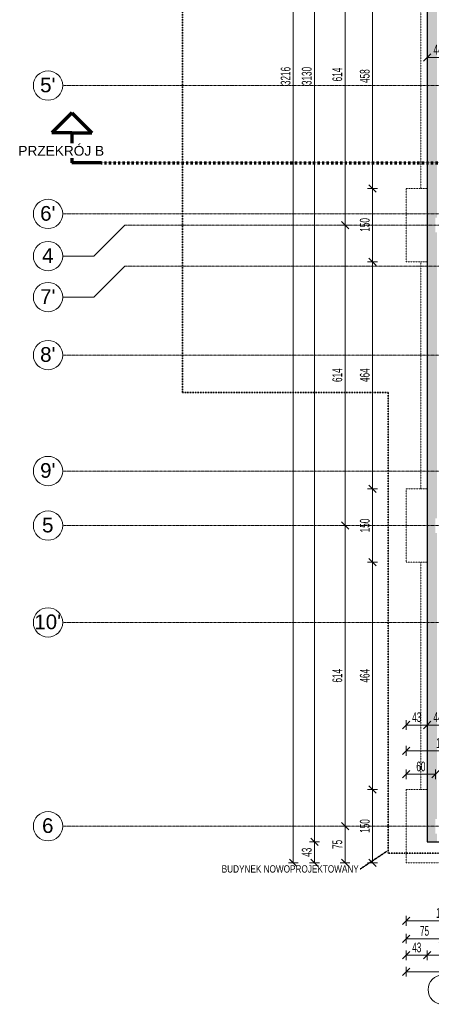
# Model space of a CAD drawing. Header units: millimetres. Extents: x 5238 to 82933, y -25411 to 16830.
# Tile 1 of 11: x 20154 to 28572, y -24465 to -4339. Entities that reach past the tile are written whole.
import ezdxf

# ---------------------------------------------------------------- set-up
doc = ezdxf.new("R2010")
doc.units = ezdxf.units.MM
for name, pattern in [('__FK_przerywana', [3.2004, 1.6002, -1.6002]), ('Kreska', [6.35, 3.175, -3.175]), ('Linia siatki', [22.225, 12.7, -3.175, 3.175, -3.175])]:
    doc.linetypes.add(name, pattern=pattern)
for name, color, linetype, lineweight in [('A-ANNO-DIMS', 7, 'Continuous', 5), ('A-ANNO-DIMS-100', 7, 'Continuous', 5), ('A-WALL', 7, 'Continuous', 5), ('A-WALL-PATT', 7, 'Continuous', 35), ('G-ANNO-SYMB', 7, 'Continuous', 5), ('G-ANNO-TEXT', 7, 'Continuous', 5), ('S-FNDN', 7, 'Continuous', 5), ('S-GRID', 7, 'Continuous', 5), ('S-GRID-IDEN', 7, 'Continuous', 5)]:
    doc.layers.add(name, color=color, linetype=linetype, lineweight=lineweight)
doc.layers.add('A-DETL', color=7, linetype='Continuous', lineweight=5, true_color=0x00a600)
doc.styles.add('Arial_1', font='arial.ttf', dxfattribs={"height": 200})
doc.styles.add('Arial_2', font='arial.ttf', dxfattribs={"height": 300})
doc.styles.add('Arial_3', font='arial.ttf', dxfattribs={"width": 0.6, "height": 200})
doc.styles.add('Arial_4', font='arial.ttf', dxfattribs={"width": 0.8, "height": 150})
doc.dimstyles.new('standard_wielkość_otworów', dxfattribs={"dimscale": 304.8, "dimtxt": 204.05188, "dimasz": 0.492126, "dimexe": 0.328084, "dimexo": 0.0625, "dimgap": 0, "dimtad": 1, "dimdec": 0, "dimlfac": 0.1, "dimzin": 0, "dimdsep": 46, "dimtxsty": 'Arial_3', "dimblk1": 'OBLIQUE', "dimblk2": 'OBLIQUE', "dimsah": 1, "dimcen": 0.09, "dimazin": 0, "dimtfac": 1, "dimtdec": 4, "dimtix": 1, "dimtmove": 0, "dimatfit": 3, "dimfxl": 0.328084, "dimfxlon": 1, "dimtvp": 1, "dimtolj": 1, "dimtzin": 0, "dimarcsym": 2})

# ---------------------------------------------------------------- blocks, each defined once
blk = doc.blocks.new('Przekrój - znacznik przekroju strzałka-348499-RZUT FUNDAMENTÓW')
at = {"layer": 'G-ANNO-SYMB', "lineweight": 70}
for p, q in [((-6, 10.22), (-10.11, 6.11)), ((-6, 10.22), (-1.89, 6.11)), ((-6, 6.11), (-10.11, 6.11)), ((-6, 6.11), (-6, 0)), ((-6, 6.11), (-1.89, 6.11)), ((0, 0), (-6, 0))]:
    blk.add_line(p, q, dxfattribs=at)
blk = doc.blocks.new('Siatka - SOsi_Sybol osi-348494-RZUT FUNDAMENTÓW')
at = {"layer": 'S-GRID-IDEN', "color": 142, "true_color": 0x0080c0}
blk.add_circle((0, 0), 3, dxfattribs=at)
blk = doc.blocks.new('DIMBLOCK1-RZUT FUNDAMENTÓW')
at = {"layer": 'A-ANNO-DIMS-100', "color": 250, "true_color": 0x303030, "transparency": 16777216}
for p, q in [((28057, -22758), (28057, -22658)), ((28057, -22758), (28132, -22683)), ((29557, -22758), (29557, -22658)), ((29557, -22758), (29632, -22683)), ((28057, -22758), (27982, -22833)), ((28057, -22758), (29557, -22758)), ((28057, -22758), (28057, -22858)), ((29557, -22758), (29482, -22833)), ((29557, -22758), (29557, -22858))]:
    blk.add_line(p, q, dxfattribs=at)
at = {"layer": 'A-ANNO-DIMS-100', "color": 0, "transparency": 16777216, "insert": (28671, -22498), "char_height": 200, "width": 327.74, "attachment_point": 1, "line_spacing_factor": 0.941778, "style": 'Arial_3'}
blk.add_mtext('150', dxfattribs=at)
blk = doc.blocks.new('_Oblique')
at = {"color": 0, "linetype": 'ByBlock', "lineweight": -2}
blk.add_line((-0.5, -0.5), (0.5, 0.5), dxfattribs=at)
blk = doc.blocks.new('DIMBLOCK6-RZUT FUNDAMENTÓW')
at = {"layer": 'A-ANNO-DIMS-100', "color": 250, "true_color": 0x303030, "transparency": 16777216}
for p, q in [((28057, -23124), (27982, -23199)), ((28057, -23124), (28057, -23024)), ((28057, -23124), (28132, -23049)), ((28057, -23124), (28807, -23124)), ((28057, -23124), (28057, -23224)), ((28807, -23124), (28732, -23199)), ((28807, -23124), (28807, -23024)), ((28807, -23124), (28882, -23049)), ((28807, -23124), (28807, -23224))]:
    blk.add_line(p, q, dxfattribs=at)
at = {"layer": 'A-ANNO-DIMS-100', "color": 0, "transparency": 16777216, "insert": (28341, -22864), "char_height": 200, "width": 218.49, "attachment_point": 1, "line_spacing_factor": 0.941778, "style": 'Arial_3'}
blk.add_mtext('75', dxfattribs=at)
blk = doc.blocks.new('DIMBLOCK10-RZUT FUNDAMENTÓW')
at = {"layer": 'A-ANNO-DIMS-100', "color": 250, "true_color": 0x303030, "transparency": 16777216}
for p, q in [((28057, -23799), (28057, -23699)), ((28057, -23799), (28132, -23724)), ((41417, -23799), (41417, -23699)), ((41417, -23799), (41492, -23724)), ((28057, -23799), (27982, -23874)), ((28057, -23799), (41417, -23799)), ((28057, -23799), (28057, -23899)), ((41417, -23799), (41342, -23874)), ((41417, -23799), (41417, -23899))]:
    blk.add_line(p, q, dxfattribs=at)
at = {"layer": 'A-ANNO-DIMS-100', "color": 0, "transparency": 16777216, "insert": (34555, -23540), "char_height": 200, "width": 436.98, "attachment_point": 1, "line_spacing_factor": 0.941778, "style": 'Arial_3'}
blk.add_mtext('1336', dxfattribs=at)
blk = doc.blocks.new('DIMBLOCK18-RZUT FUNDAMENTÓW')
at = {"layer": 'A-ANNO-DIMS-100', "color": 250, "true_color": 0x303030, "transparency": 16777216}
for p, q in [((27370, -20074), (27270, -20074)), ((27370, -20074), (27295, -19999)), ((27370, -21574), (27370, -20074)), ((27370, -20074), (27445, -20149)), ((27370, -20074), (27470, -20074)), ((27370, -21574), (27295, -21499)), ((27370, -21574), (27270, -21574)), ((27370, -21574), (27445, -21649)), ((27370, -21574), (27470, -21574))]:
    blk.add_line(p, q, dxfattribs=at)
at = {"layer": 'A-ANNO-DIMS-100', "color": 0, "transparency": 16777216, "insert": (27111, -20961), "char_height": 200, "width": 327.74, "attachment_point": 1, "rotation": 90, "line_spacing_factor": 0.941778, "style": 'Arial_3'}
blk.add_mtext('150', dxfattribs=at)
blk = doc.blocks.new('DIMBLOCK19-RZUT FUNDAMENTÓW')
at = {"layer": 'A-ANNO-DIMS-100', "color": 250, "true_color": 0x303030, "transparency": 16777216}
for p, q in [((27370, -15430), (27270, -15430)), ((27370, -15430), (27295, -15355)), ((27370, -20074), (27370, -15430)), ((27370, -15430), (27445, -15505)), ((27370, -15430), (27470, -15430)), ((27370, -20074), (27270, -20074)), ((27370, -20074), (27295, -19999)), ((27370, -20074), (27445, -20149)), ((27370, -20074), (27470, -20074))]:
    blk.add_line(p, q, dxfattribs=at)
at = {"layer": 'A-ANNO-DIMS-100', "color": 0, "transparency": 16777216, "insert": (27111, -17889), "char_height": 200, "width": 327.74, "attachment_point": 1, "rotation": 90, "line_spacing_factor": 0.941778, "style": 'Arial_3'}
blk.add_mtext('464', dxfattribs=at)
blk = doc.blocks.new('DIMBLOCK20-RZUT FUNDAMENTÓW')
at = {"layer": 'A-ANNO-DIMS-100', "color": 250, "true_color": 0x303030, "transparency": 16777216}
for p, q in [((27370, -13930), (27295, -13855)), ((27370, -13930), (27270, -13930)), ((27370, -15430), (27370, -13930)), ((27370, -13930), (27445, -14005)), ((27370, -13930), (27470, -13930)), ((27370, -15430), (27270, -15430)), ((27370, -15430), (27295, -15355)), ((27370, -15430), (27445, -15505)), ((27370, -15430), (27470, -15430))]:
    blk.add_line(p, q, dxfattribs=at)
at = {"layer": 'A-ANNO-DIMS-100', "color": 0, "transparency": 16777216, "insert": (27111, -14817), "char_height": 200, "width": 327.74, "attachment_point": 1, "rotation": 90, "line_spacing_factor": 0.941778, "style": 'Arial_3'}
blk.add_mtext('150', dxfattribs=at)
blk = doc.blocks.new('DIMBLOCK21-RZUT FUNDAMENTÓW')
at = {"layer": 'A-ANNO-DIMS-100', "color": 250, "true_color": 0x303030, "transparency": 16777216}
for p, q in [((27370, -9286), (27295, -9211)), ((27370, -9286), (27270, -9286)), ((27370, -13930), (27370, -9286)), ((27370, -9286), (27445, -9361)), ((27370, -9286), (27470, -9286)), ((27370, -13930), (27295, -13855)), ((27370, -13930), (27270, -13930)), ((27370, -13930), (27445, -14005)), ((27370, -13930), (27470, -13930))]:
    blk.add_line(p, q, dxfattribs=at)
at = {"layer": 'A-ANNO-DIMS-100', "color": 0, "transparency": 16777216, "insert": (27111, -11745), "char_height": 200, "width": 327.74, "attachment_point": 1, "rotation": 90, "line_spacing_factor": 0.941778, "style": 'Arial_3'}
blk.add_mtext('464', dxfattribs=at)
blk = doc.blocks.new('DIMBLOCK22-RZUT FUNDAMENTÓW')
at = {"layer": 'A-ANNO-DIMS-100', "color": 250, "true_color": 0x303030, "transparency": 16777216}
for p, q in [((27370, -7786), (27270, -7786)), ((27370, -7786), (27295, -7711)), ((27370, -9286), (27370, -7786)), ((27370, -7786), (27445, -7861)), ((27370, -7786), (27470, -7786)), ((27370, -9286), (27295, -9211)), ((27370, -9286), (27270, -9286)), ((27370, -9286), (27445, -9361)), ((27370, -9286), (27470, -9286))]:
    blk.add_line(p, q, dxfattribs=at)
at = {"layer": 'A-ANNO-DIMS-100', "color": 0, "transparency": 16777216, "insert": (27111, -8673), "char_height": 200, "width": 327.74, "attachment_point": 1, "rotation": 90, "line_spacing_factor": 0.941778, "style": 'Arial_3'}
blk.add_mtext('150', dxfattribs=at)
blk = doc.blocks.new('DIMBLOCK23-RZUT FUNDAMENTÓW')
at = {"layer": 'A-ANNO-DIMS-100', "color": 250, "true_color": 0x303030, "transparency": 16777216}
for p, q in [((27370, -3204), (27270, -3204)), ((27370, -3204), (27295, -3129)), ((27370, -7786), (27370, -3204)), ((27370, -3204), (27445, -3279)), ((27370, -3204), (27470, -3204)), ((27370, -7786), (27270, -7786)), ((27370, -7786), (27295, -7711)), ((27370, -7786), (27445, -7861)), ((27370, -7786), (27470, -7786))]:
    blk.add_line(p, q, dxfattribs=at)
at = {"layer": 'A-ANNO-DIMS-100', "color": 0, "transparency": 16777216, "insert": (27111, -5632), "char_height": 200, "width": 327.74, "attachment_point": 1, "rotation": 90, "line_spacing_factor": 0.941778, "style": 'Arial_3'}
blk.add_mtext('458', dxfattribs=at)
blk = doc.blocks.new('DIMBLOCK32-RZUT FUNDAMENTÓW')
at = {"layer": 'A-ANNO-DIMS-100', "color": 250, "true_color": 0x303030, "transparency": 16777216}
for p, q in [((26809, -2392), (26709, -2392)), ((26809, -2392), (26734, -2317)), ((26809, -2392), (26809, -8536)), ((26809, -2392), (26884, -2467)), ((26809, -2392), (26909, -2392)), ((26809, -8536), (26709, -8536)), ((26809, -8536), (26734, -8461)), ((26809, -8536), (26884, -8611)), ((26809, -8536), (26909, -8536))]:
    blk.add_line(p, q, dxfattribs=at)
at = {"layer": 'A-ANNO-DIMS-100', "color": 0, "transparency": 16777216, "insert": (26549, -5601), "char_height": 200, "width": 327.74, "attachment_point": 1, "rotation": 90, "line_spacing_factor": 0.941778, "style": 'Arial_3'}
blk.add_mtext('614', dxfattribs=at)
blk = doc.blocks.new('DIMBLOCK33-RZUT FUNDAMENTÓW')
at = {"layer": 'A-ANNO-DIMS-100', "color": 250, "true_color": 0x303030, "transparency": 16777216}
for p, q in [((26809, -8536), (26709, -8536)), ((26809, -8536), (26734, -8461)), ((26809, -8536), (26809, -14680)), ((26809, -8536), (26884, -8611)), ((26809, -8536), (26909, -8536)), ((26809, -14680), (26709, -14680)), ((26809, -14680), (26734, -14605)), ((26809, -14680), (26884, -14755)), ((26809, -14680), (26909, -14680))]:
    blk.add_line(p, q, dxfattribs=at)
at = {"layer": 'A-ANNO-DIMS-100', "color": 0, "transparency": 16777216, "insert": (26549, -11745), "char_height": 200, "width": 327.74, "attachment_point": 1, "rotation": 90, "line_spacing_factor": 0.941778, "style": 'Arial_3'}
blk.add_mtext('614', dxfattribs=at)
blk = doc.blocks.new('DIMBLOCK34-RZUT FUNDAMENTÓW')
at = {"layer": 'A-ANNO-DIMS-100', "color": 250, "true_color": 0x303030, "transparency": 16777216}
for p, q in [((26809, -14680), (26709, -14680)), ((26809, -14680), (26734, -14605)), ((26809, -14680), (26809, -20824)), ((26809, -14680), (26884, -14755)), ((26809, -14680), (26909, -14680)), ((26809, -20824), (26709, -20824)), ((26809, -20824), (26734, -20749)), ((26809, -20824), (26884, -20899)), ((26809, -20824), (26909, -20824))]:
    blk.add_line(p, q, dxfattribs=at)
at = {"layer": 'A-ANNO-DIMS-100', "color": 0, "transparency": 16777216, "insert": (26549, -17889), "char_height": 200, "width": 327.74, "attachment_point": 1, "rotation": 90, "line_spacing_factor": 0.941778, "style": 'Arial_3'}
blk.add_mtext('614', dxfattribs=at)
blk = doc.blocks.new('DIMBLOCK35-RZUT FUNDAMENTÓW')
at = {"layer": 'A-ANNO-DIMS-100', "color": 250, "true_color": 0x303030, "transparency": 16777216}
for p, q in [((26809, -20824), (26709, -20824)), ((26809, -20824), (26734, -20749)), ((26809, -20824), (26809, -21574)), ((26809, -20824), (26884, -20899)), ((26809, -20824), (26909, -20824)), ((26809, -21574), (26734, -21499)), ((26809, -21574), (26709, -21574)), ((26809, -21574), (26884, -21649)), ((26809, -21574), (26909, -21574))]:
    blk.add_line(p, q, dxfattribs=at)
at = {"layer": 'A-ANNO-DIMS-100', "color": 0, "transparency": 16777216, "insert": (26549, -21290), "char_height": 200, "width": 218.49, "attachment_point": 1, "rotation": 90, "line_spacing_factor": 0.941778, "style": 'Arial_3'}
blk.add_mtext('75', dxfattribs=at)
blk = doc.blocks.new('DIMBLOCK36-RZUT FUNDAMENTÓW')
at = {"layer": 'A-ANNO-DIMS-100', "color": 250, "true_color": 0x303030, "transparency": 16777216}
for p, q in [((25750, 10586), (25650, 10586)), ((25750, 10586), (25675, 10661)), ((25750, -21574), (25750, 10586)), ((25750, 10586), (25825, 10511)), ((25750, 10586), (25850, 10586)), ((25750, -21574), (25675, -21499)), ((25750, -21574), (25650, -21574)), ((25750, -21574), (25825, -21649)), ((25750, -21574), (25850, -21574))]:
    blk.add_line(p, q, dxfattribs=at)
at = {"layer": 'A-ANNO-DIMS-100', "color": 0, "transparency": 16777216, "insert": (25491, -5676), "char_height": 200, "width": 436.98, "attachment_point": 1, "rotation": 90, "line_spacing_factor": 0.941778, "style": 'Arial_3'}
blk.add_mtext('3216', dxfattribs=at)
blk = doc.blocks.new('DIMBLOCK38-RZUT FUNDAMENTÓW')
at = {"layer": 'A-ANNO-DIMS-100', "color": 250, "true_color": 0x303030, "transparency": 16777216}
for p, q in [((26184, 10156), (26084, 10156)), ((26184, 10156), (26109, 10231)), ((26184, 10156), (26184, -21144)), ((26184, 10156), (26259, 10081)), ((26184, 10156), (26284, 10156)), ((26184, -21144), (26109, -21069)), ((26184, -21144), (26084, -21144)), ((26184, -21144), (26259, -21219)), ((26184, -21144), (26284, -21144))]:
    blk.add_line(p, q, dxfattribs=at)
at = {"layer": 'A-ANNO-DIMS-100', "color": 0, "transparency": 16777216, "insert": (25924, -5676), "char_height": 200, "width": 436.98, "attachment_point": 1, "rotation": 90, "line_spacing_factor": 0.941778, "style": 'Arial_3'}
blk.add_mtext('3130', dxfattribs=at)
blk = doc.blocks.new('DIMBLOCK39-RZUT FUNDAMENTÓW')
at = {"layer": 'A-ANNO-DIMS-100', "color": 250, "true_color": 0x303030, "transparency": 16777216}
for p, q in [((26184, -21144), (26109, -21069)), ((26184, -21144), (26084, -21144)), ((26184, -21144), (26184, -21574)), ((26184, -21144), (26259, -21219)), ((26184, -21144), (26284, -21144)), ((26184, -21574), (26109, -21499)), ((26184, -21574), (26084, -21574)), ((26184, -21574), (26259, -21649)), ((26184, -21574), (26284, -21574))]:
    blk.add_line(p, q, dxfattribs=at)
at = {"layer": 'A-ANNO-DIMS-100', "color": 0, "transparency": 16777216, "insert": (25924, -21450), "char_height": 200, "width": 218.49, "attachment_point": 1, "rotation": 90, "line_spacing_factor": 0.941778, "style": 'Arial_3'}
blk.add_mtext('43', dxfattribs=at)
blk = doc.blocks.new('DIMBLOCK40-RZUT FUNDAMENTÓW')
at = {"layer": 'A-ANNO-DIMS-100', "color": 250, "true_color": 0x303030, "transparency": 16777216}
for p, q in [((28057, -23463), (27982, -23538)), ((28057, -23463), (28057, -23363)), ((28057, -23463), (28132, -23388)), ((28057, -23463), (28487, -23463)), ((28057, -23463), (28057, -23563)), ((28487, -23463), (28412, -23538)), ((28487, -23463), (28487, -23363)), ((28487, -23463), (28562, -23388)), ((28487, -23463), (28487, -23563))]:
    blk.add_line(p, q, dxfattribs=at)
at = {"layer": 'A-ANNO-DIMS-100', "color": 0, "transparency": 16777216, "insert": (28181, -23203), "char_height": 200, "width": 218.49, "attachment_point": 1, "line_spacing_factor": 0.941778, "style": 'Arial_3'}
blk.add_mtext('43', dxfattribs=at)
blk = doc.blocks.new('DIMBLOCK41-RZUT FUNDAMENTÓW')
at = {"layer": 'A-ANNO-DIMS-100', "color": 250, "true_color": 0x303030, "transparency": 16777216}
for p, q in [((28487, -23463), (28412, -23538)), ((28487, -23463), (28487, -23363)), ((28487, -23463), (28562, -23388)), ((28487, -23463), (40987, -23463)), ((28487, -23463), (28487, -23563)), ((40987, -23463), (40912, -23538)), ((40987, -23463), (40987, -23363)), ((40987, -23463), (41062, -23388)), ((40987, -23463), (40987, -23563))]:
    blk.add_line(p, q, dxfattribs=at)
at = {"layer": 'A-ANNO-DIMS-100', "color": 0, "transparency": 16777216, "insert": (34555, -23203), "char_height": 200, "width": 436.98, "attachment_point": 1, "line_spacing_factor": 0.941778, "style": 'Arial_3'}
blk.add_mtext('1250', dxfattribs=at)
blk = doc.blocks.new('DIMBLOCK95-RZUT FUNDAMENTÓW')
at = {"layer": 'A-ANNO-DIMS-100', "color": 250, "true_color": 0x303030, "transparency": 16777216}
for p, q in [((28057, -19284), (27982, -19359)), ((28057, -19284), (28057, -19184)), ((28057, -19284), (28132, -19209)), ((28057, -19284), (29557, -19284)), ((28057, -19284), (28057, -19384)), ((29557, -19284), (29482, -19359)), ((29557, -19284), (29557, -19184)), ((29557, -19284), (29632, -19209)), ((29557, -19284), (29557, -19384))]:
    blk.add_line(p, q, dxfattribs=at)
at = {"layer": 'A-ANNO-DIMS-100', "color": 0, "transparency": 16777216, "insert": (28671, -19024), "char_height": 200, "width": 327.74, "attachment_point": 1, "line_spacing_factor": 0.941778, "style": 'Arial_3'}
blk.add_mtext('150', dxfattribs=at)
blk = doc.blocks.new('DIMBLOCK100-RZUT FUNDAMENTÓW')
at = {"layer": 'A-ANNO-DIMS-100', "color": 250, "true_color": 0x303030, "transparency": 16777216}
for p, q in [((28057, -18756), (28057, -18656)), ((28057, -18756), (28132, -18681)), ((28487, -18756), (28487, -18656)), ((28487, -18756), (28562, -18681)), ((28057, -18756), (27982, -18831)), ((28057, -18756), (28487, -18756)), ((28057, -18756), (28057, -18856)), ((28487, -18756), (28412, -18831)), ((28487, -18756), (28487, -18856))]:
    blk.add_line(p, q, dxfattribs=at)
at = {"layer": 'A-ANNO-DIMS-100', "color": 0, "transparency": 16777216, "insert": (28181, -18496), "char_height": 200, "width": 218.49, "attachment_point": 1, "line_spacing_factor": 0.941778, "style": 'Arial_3'}
blk.add_mtext('43', dxfattribs=at)
blk = doc.blocks.new('DIMBLOCK101-RZUT FUNDAMENTÓW')
at = {"layer": 'A-ANNO-DIMS-100', "color": 250, "true_color": 0x303030, "transparency": 16777216}
for p, q in [((28487, -18756), (28487, -18656)), ((28487, -18756), (28562, -18681)), ((28927, -18756), (28927, -18656)), ((28927, -18756), (29002, -18681)), ((28487, -18756), (28412, -18831)), ((28487, -18756), (28927, -18756)), ((28487, -18756), (28487, -18856)), ((28927, -18756), (28852, -18831)), ((28927, -18756), (28927, -18856))]:
    blk.add_line(p, q, dxfattribs=at)
at = {"layer": 'A-ANNO-DIMS-100', "color": 0, "transparency": 16777216, "insert": (28616, -18496), "char_height": 200, "width": 218.49, "attachment_point": 1, "line_spacing_factor": 0.941778, "style": 'Arial_3'}
blk.add_mtext('44', dxfattribs=at)
blk = doc.blocks.new('DIMBLOCK105-RZUT FUNDAMENTÓW')
at = {"layer": 'A-ANNO-DIMS-100', "color": 250, "true_color": 0x303030, "transparency": 16777216}
for p, q in [((28057, -19763), (28057, -19663)), ((28057, -19763), (28132, -19688)), ((28657, -19763), (28657, -19663)), ((28657, -19763), (28732, -19688)), ((28057, -19763), (27982, -19838)), ((28057, -19763), (28657, -19763)), ((28057, -19763), (28057, -19863)), ((28657, -19763), (28582, -19838)), ((28657, -19763), (28657, -19863))]:
    blk.add_line(p, q, dxfattribs=at)
at = {"layer": 'A-ANNO-DIMS-100', "color": 0, "transparency": 16777216, "insert": (28266, -19503), "char_height": 200, "width": 218.49, "attachment_point": 1, "line_spacing_factor": 0.941778, "style": 'Arial_3'}
blk.add_mtext('60', dxfattribs=at)
blk = doc.blocks.new('DIMBLOCK159-RZUT FUNDAMENTÓW')
at = {"layer": 'A-ANNO-DIMS-100', "color": 250, "true_color": 0x303030, "transparency": 16777216}
for p, q in [((28487, -5110), (28487, -5010)), ((28927, -5110), (28927, -5010)), ((28487, -5110), (28412, -5185)), ((28487, -5110), (28562, -5035)), ((28487, -5110), (28927, -5110)), ((28487, -5110), (28487, -5210)), ((28927, -5110), (28852, -5185)), ((28927, -5110), (29002, -5035)), ((28927, -5110), (28927, -5210))]:
    blk.add_line(p, q, dxfattribs=at)
at = {"layer": 'A-ANNO-DIMS-100', "color": 0, "transparency": 16777216, "insert": (28616, -4851), "char_height": 200, "width": 218.49, "attachment_point": 1, "line_spacing_factor": 0.941778, "style": 'Arial_3'}
blk.add_mtext('44', dxfattribs=at)

msp = doc.modelspace()

# ---------------------------------------------------------------- hatches: boundary and pattern name
at = {"layer": 'A-WALL-PATT', "lineweight": 5}
h = msp.add_hatch(dxfattribs=at)
h.set_pattern_fill('FP_2', color=256, style=0, pattern_type=2)
h.set_pattern_definition([(0, (76900.565, 0), (95.25, 54.993), [63.5, -127]), (120, (76900.565, 0), (-95.250335, 54.99242), [63.5, -127]), (60, (76900.565, 0), (-0.000335, 109.98542), [0, -127, 63.5, 0])])
h.paths.add_polyline_path([(28487.1, -21144.4), (28687.1, -21144.4), (28687.1, -20974.4), (28657.1, -20974.4), (28657.1, -20674.4), (28687.1, -20674.4), (28687.1, -14830.4), (28657.1, -14830.4), (28657.1, -14530.4), (28687.1, -14530.4), (28687.1, -8686.4), (28657.1, -8686.4), (28657.1, -8386.4), (28687.1, -8386.4), (28687.1, -2542.4), (28657.1, -2542.4), (28657.1, -2242.4), (28687.1, -2242.4), (28687.1, 3601.6), (28657.1, 3601.6), (28657.1, 3901.6), (28687.1, 3901.6), (28687.1, 9685.6), (28657.1, 9685.6), (28657.1, 9955.6), (28487.1, 9955.6), (28487.1, -20974.4)])

# ---------------------------------------------------------------- linework, layer by layer
at = {"layer": 'A-DETL', "color": 4, "linetype": '__FK_przerywana', "lineweight": 35, "true_color": 0x00ffff}
for p, q in [((23487.1, -11959.4), (23487.1, 1105.6)), ((27687.1, -11959.4), (23487.1, -11959.4)), ((27687.1, -11959.4), (27687.1, -21375.5)), ((27687.1, -21375.5), (42487.1, -21375.5))]:
    msp.add_line(p, q, dxfattribs=at)
at = {"layer": 'A-WALL', "lineweight": 25}
for p, q in [((28487.1, 10155.6), (28487.1, -21144.4)), ((28487.1, -21144.4), (40987.1, -21144.4))]:
    msp.add_line(p, q, dxfattribs=at)
at = {"layer": 'G-ANNO-SYMB', "linetype": 'Kreska', "lineweight": 70}
msp.add_line((21821.8, -7263.1), (77484.8, -7263.1), dxfattribs=at)
at = {"layer": 'G-ANNO-TEXT', "color": 4, "linetype": '__FK_przerywana', "lineweight": 35, "true_color": 0x00ffff}
for p, q in [((27667.9, -21333), (27122, -21697.9)), ((27122, -21697.9), (27117.1, -21697.9))]:
    msp.add_line(p, q, dxfattribs=at)
at = {"layer": 'S-FNDN', "linetype": '__FK_przerywana'}
for p, q in [((28357.1, -3204.1), (28357.1, -7786.4)), ((28357.1, -7786.4), (28057.1, -7786.4)), ((28057.1, -7786.4), (28057.1, -9286.4)), ((28357.1, -7786.4), (28487.1, -7786.4)), ((28487.1, -7786.4), (28357.1, -7786.4)), ((28057.1, -9286.4), (28357.1, -9286.4)), ((28487.1, -9286.4), (28357.1, -9286.4)), ((28357.1, -9286.4), (28357.1, -13930.4)), ((28357.1, -9286.4), (28487.1, -9286.4)), ((28357.1, -13930.4), (28057.1, -13930.4)), ((28057.1, -13930.4), (28057.1, -15430.4)), ((28357.1, -13930.4), (28487.1, -13930.4)), ((28487.1, -13930.4), (28357.1, -13930.4)), ((28057.1, -15430.4), (28357.1, -15430.4)), ((28487.1, -15430.4), (28357.1, -15430.4)), ((28357.1, -15430.4), (28357.1, -20074.4)), ((28357.1, -15430.4), (28487.1, -15430.4)), ((28357.1, -20074.4), (28057.1, -20074.4)), ((28057.1, -20074.4), (28057.1, -21574.4)), ((28357.1, -20074.4), (28487.1, -20074.4)), ((28487.1, -20074.4), (28357.1, -20074.4)), ((28057.1, -21574.4), (29557.1, -21574.4))]:
    msp.add_line(p, q, dxfattribs=at)
at = {"layer": 'S-GRID', "linetype": 'Linia siatki'}
for p, q in [((21033.8, -5684.4), (78188.3, -5684.4)), ((21033.8, -8309.4), (78188.3, -8309.4)), ((22303.8, -8536.4), (76918.3, -8536.4)), ((22303.8, -9374.4), (76918.3, -9374.4)), ((21033.8, -11194.4), (78188.3, -11194.4)), ((21033.8, -13564.4), (78188.3, -13564.4)), ((21033.8, -14680.4), (78188.3, -14680.4)), ((21033.8, -16659.4), (78188.3, -16659.4)), ((21033.8, -20824.4), (78188.3, -20824.4))]:
    msp.add_line(p, q, dxfattribs=at)
at = {"layer": 'S-GRID'}
for p, q in [((22303.8, -8536.4), (21668.8, -9171.4)), ((21668.8, -9171.4), (21033.8, -9171.4)), ((22303.8, -9374.4), (21668.8, -10009.4)), ((21668.8, -10009.4), (21033.8, -10009.4))]:
    msp.add_line(p, q, dxfattribs=at)

# ---------------------------------------------------------------- block references
at = {"layer": 'G-ANNO-SYMB', "lineweight": 70, "xscale": 99.99999999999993, "yscale": 99.99999999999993, "zscale": 99.99999999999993}
msp.add_blockref('Przekrój - znacznik przekroju strzałka-348499-RZUT FUNDAMENTÓW', (21821.8, -7263.1), dxfattribs=at)
at = {"layer": 'S-GRID-IDEN', "color": 142, "true_color": 0x0080c0, "xscale": 99.99999999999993, "yscale": 99.99999999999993, "zscale": 99.99999999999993}
for p, rotation in [((20733.8, -5684.4), 269.9999999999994), ((20733.8, -8309.4), 269.9999999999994), ((20733.8, -9171.4), 269.9999999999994), ((20733.8, -10009.4), 269.9999999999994), ((20733.8, -11194.4), 269.9999999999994), ((20733.8, -13564.4), 269.9999999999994), ((20733.8, -14680.4), 269.9999999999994), ((20733.8, -16659.4), 269.9999999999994), ((20733.8, -20824.4), 269.9999999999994), ((28807.1, -24165.3), 180)]:
    msp.add_blockref('Siatka - SOsi_Sybol osi-348494-RZUT FUNDAMENTÓW', p, dxfattribs=dict(at, rotation=rotation))

# ---------------------------------------------------------------- texts
at = {"layer": 'G-ANNO-TEXT', "color": 4, "linetype": '__FK_przerywana', "lineweight": 35, "true_color": 0x00ffff, "insert": (24286, -21622.9), "char_height": 150, "width": 3431.222, "attachment_point": 1, "style": 'Arial_4'}
msp.add_mtext('BUDYNEK NOWOPROJEKTOWANY', dxfattribs=at)
at = {"layer": 'S-GRID-IDEN', "color": 142, "true_color": 0x0080c0, "char_height": 300, "attachment_point": 1, "style": 'Arial_2'}
for s, insert, width in [("5'", (20572.3, -5522.5), 384.81), ("6'", (20572.3, -8147.5), 384.81), ('\\fArial|b0|i0|c238|p34|;4', (20611.8, -9009.5), 288.607), ("7'", (20572.3, -9847.5), 384.81), ("8'", (20572.3, -11032.5), 384.81), ("9'", (20572.3, -13402.5), 384.81), ('\\fArial|b0|i0|c238|p34|;5', (20611.8, -14518.5), 288.607), ("10'", (20453.3, -16497.5), 673.417), ('\\fArial|b0|i0|c238|p34|;6', (20611.8, -20662.5), 288.607)]:
    msp.add_mtext(s, dxfattribs=dict(at, insert=insert, width=width))

# ---------------------------------------------------------------- dimensions: what is measured, and where the dimension line sits
at = {"layer": 'A-ANNO-DIMS', "color": 250, "true_color": 0x303030}
for base, p1, p2, override, picture, middle in [((25750.2, 10585.6), (25850.2, -21574.4), (25850.2, 10585.6), {"dimpost": '<>', "dimfxl": 32160}, 'DIMBLOCK36-RZUT FUNDAMENTÓW', (25648, -5494.4)), ((26183.6, -21144.4), (26283.6, 10155.6), (26283.6, -21144.4), {"dimpost": '<>', "dimfxl": 31300}, 'DIMBLOCK38-RZUT FUNDAMENTÓW', (26081.4, -5494.4)), ((26809.1, -8536.4), (26909.1, -2392.4), (26909.1, -8536.4), {"dimpost": '<>', "dimfxl": 6144}, 'DIMBLOCK32-RZUT FUNDAMENTÓW', (26707, -5464.4)), ((27370.3, -3204.1), (27470.3, -7786.4), (27470.3, -3204.1), {"dimpost": '<>', "dimfxl": 4582.274281}, 'DIMBLOCK23-RZUT FUNDAMENTÓW', (27268.2, -5495.3)), ((27370.3, -7786.4), (27470.3, -9286.4), (27470.3, -7786.4), {"dimpost": '<>', "dimfxl": 1500}, 'DIMBLOCK22-RZUT FUNDAMENTÓW', (27268.2, -8536.4)), ((26809.1, -14680.4), (26909.1, -8536.4), (26909.1, -14680.4), {"dimpost": '<>', "dimfxl": 6144}, 'DIMBLOCK33-RZUT FUNDAMENTÓW', (26707, -11608.4)), ((27370.3, -9286.4), (27470.3, -13930.4), (27470.3, -9286.4), {"dimpost": '<>', "dimfxl": 4644}, 'DIMBLOCK21-RZUT FUNDAMENTÓW', (27268.2, -11608.4)), ((27370.3, -13930.4), (27470.3, -15430.4), (27470.3, -13930.4), {"dimpost": '<>', "dimfxl": 1500}, 'DIMBLOCK20-RZUT FUNDAMENTÓW', (27268.2, -14680.4)), ((26809.1, -20824.4), (26909.1, -14680.4), (26909.1, -20824.4), {"dimpost": '<>', "dimfxl": 6144}, 'DIMBLOCK34-RZUT FUNDAMENTÓW', (26707, -17752.4)), ((27370.3, -15430.4), (27470.3, -20074.4), (27470.3, -15430.4), {"dimpost": '<>', "dimfxl": 4644}, 'DIMBLOCK19-RZUT FUNDAMENTÓW', (27268.2, -17752.4)), ((27370.3, -20074.4), (27470.3, -21574.4), (27470.3, -20074.4), {"dimpost": '<>', "dimfxl": 1500}, 'DIMBLOCK18-RZUT FUNDAMENTÓW', (27268.2, -20824.4)), ((26809.1, -21574.4), (26909.1, -20824.4), (26909.1, -21574.4), {"dimpost": '<>', "dimfxl": 750}, 'DIMBLOCK35-RZUT FUNDAMENTÓW', (26707.4, -21199.4)), ((26183.6, -21574.4), (26283.6, -21144.4), (26283.6, -21574.4), {"dimpost": '<>', "dimfxl": 430}, 'DIMBLOCK39-RZUT FUNDAMENTÓW', (26081.4, -21359.4))]:
    dim = msp.add_linear_dim(base=base, p1=p1, p2=p2, angle=90, dimstyle='standard_wielkość_otworów', override=override, dxfattribs=at)
    dim.commit()
    dim.dimension.update_dxf_attribs({"geometry": picture, "text_midpoint": middle})
for base, p1, p2, override, picture, middle in [((28927.1, -5110.5), (28487.1, -5010.5), (28927.1, -5010.5), {"dimpost": '<>', "dimfxl": 440}, 'DIMBLOCK159-RZUT FUNDAMENTÓW', (28707.1, -5010.5)), ((28487.1, -18755.6), (28057.1, -18855.6), (28487.1, -18655.6), {"dimpost": '<>', "dimfxl": 474.236228}, 'DIMBLOCK100-RZUT FUNDAMENTÓW', (28272.1, -18653.4)), ((28927.1, -18755.6), (28487.1, -18655.6), (28927.1, -18655.6), {"dimpost": '<>', "dimfxl": 440}, 'DIMBLOCK101-RZUT FUNDAMENTÓW', (28707.1, -18655.6)), ((29557.1, -19283.6), (28057.1, -19183.6), (29557.1, -19183.6), {"dimpost": '<>', "dimfxl": 1500}, 'DIMBLOCK95-RZUT FUNDAMENTÓW', (28807.1, -19181.5)), ((28657.1, -19763.1), (28057.1, -19863.1), (28657.1, -19863.1), {"dimpost": '<>', "dimfxl": 600}, 'DIMBLOCK105-RZUT FUNDAMENTÓW', (28357.1, -19660.9)), ((29557.1, -22757.5), (28057.1, -22657.5), (29557.1, -22657.5), {"dimpost": '<>', "dimfxl": 1500}, 'DIMBLOCK1-RZUT FUNDAMENTÓW', (28807.1, -22655.4)), ((28807.1, -23123.6), (28057.1, -23023.6), (28807.1, -23023.6), {"dimpost": '<>', "dimfxl": 750}, 'DIMBLOCK6-RZUT FUNDAMENTÓW', (28432.1, -23021.9)), ((28487.1, -23462.6), (28057.1, -23362.6), (28487.1, -23362.6), {"dimpost": '<>', "dimfxl": 430}, 'DIMBLOCK40-RZUT FUNDAMENTÓW', (28272.1, -23360.4)), ((40987.1, -23462.6), (28487.1, -23362.6), (40987.1, -23362.6), {"dimpost": '<>', "dimfxl": 12500}, 'DIMBLOCK41-RZUT FUNDAMENTÓW', (34737.1, -23360.5)), ((41417.1, -23799.4), (28057.1, -23699.4), (41417.1, -23699.4), {"dimpost": '<>', "dimfxl": 13360}, 'DIMBLOCK10-RZUT FUNDAMENTÓW', (34737.1, -23697.2))]:
    dim = msp.add_linear_dim(base=base, p1=p1, p2=p2, dimstyle='standard_wielkość_otworów', override=override, dxfattribs=at)
    dim.commit()
    dim.dimension.update_dxf_attribs({"geometry": picture, "text_midpoint": middle})

# ---------------------------------------------------------------- next in the draw order: texts
at = {"layer": 'G-ANNO-SYMB', "insert": (20126.5, -6918.8), "char_height": 200, "width": 2172.573, "attachment_point": 1, "style": 'Arial_1', "bg_fill": 3, "box_fill_scale": 1.25, "bg_fill_color": 256, "bg_fill_true_color": 13158600, "bg_fill_transparency": 0}
msp.add_mtext('PRZEKRÓJ B', dxfattribs=at)

doc.saveas('drawing.dxf')
